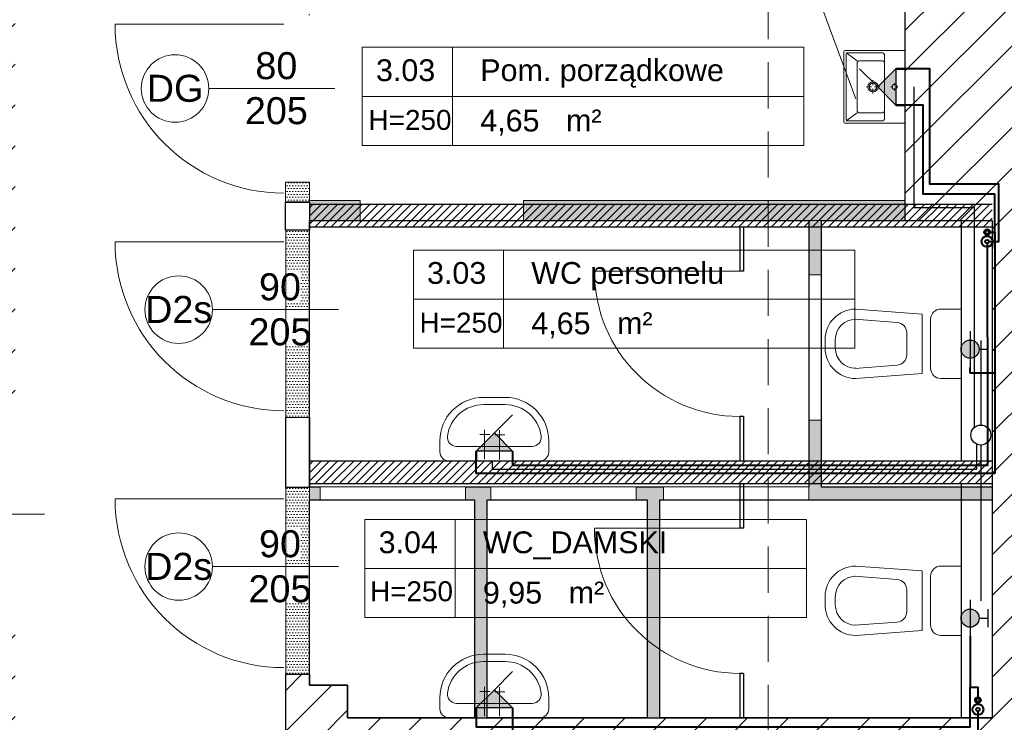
# Model space of a CAD drawing. Header units: millimetres. Extents: x 24385 to 79107, y -56478 to -23676.
# Tile 25 of 256: x 27413 to 27956, y -39178 to -38791. Entities that reach past the tile are written whole.
import ezdxf
from ezdxf.lldxf.tags import DXFTag

# ---------------------------------------------------------------- set-up
doc = ezdxf.new("R2010")
doc.units = ezdxf.units.MM
doc.header["$LTSCALE"] = 2
doc.linetypes.add('HIDDENX2', pattern=[19.05, 12.7, -6.35])
for name, color, linetype, lineweight in [('0_OPIS', 7, 'Continuous', 13), ('3DPLAN_A_ARMATURA_SANITARNA', 7, 'Continuous', 9), ('3DPLAN_A_TABELKA POMIESZCZEŃ', 7, 'Continuous', 0), ('3DPLAN_A_WYSOKOŚCI ZMIANA', 144, 'HIDDENX2', 5), ('A_6_STOLARKA_DRZWI', 6, 'Continuous', 0), ('A_STOL_OPIS', 55, 'Continuous', 5), ('A_TXT_STOLARKA', 131, 'Continuous', 0), ('A_WYBURZENIA', 6, 'Continuous', 0), ('A_ZESTAWIENIE STOLARKI', 3, 'Continuous', 15), ('AW_CERAMIKA', 6, 'Continuous', 9), ('AW_CERAMIKA_POM', 8, 'Continuous', 0), ('AW_MEB_LAZ', 9, 'Continuous', 5), ('Opisy', 7, 'Continuous', 13)]:
    doc.layers.add(name, color=color, linetype=linetype, lineweight=lineweight)
for name, color, linetype in [('3DPLAN_A_KRESKOWANIE 1', 253, 'Continuous'), ('3DPLAN_A_OPIS', 8, 'Continuous'), ('3DPLAN_A_POMIESZCZENIE NUMER', 100, 'Continuous'), ('3DPLAN_K_NOŚNA', 7, 'Continuous'), ('A_POMIESZCZENIE OPIS', 100, 'Continuous'), ('IS_Odbiorniki', 211, 'SOLID')]:
    doc.layers.add(name, color=color, linetype=linetype)
doc.layers.add('3DPLAN_A_OBWIEDNIA', color=6, linetype='Continuous', plot=False)
for name, color, linetype, lineweight, true_color in [('cw', 7, 'Continuous', 40, 0xf79809), ('kanalizacja', 7, 'Continuous', 30, 0xbf3000), ('wodociag', 7, 'Continuous', 40, 0x0e97f1)]:
    doc.layers.add(name, color=color, linetype=linetype, lineweight=lineweight, true_color=true_color)
doc.styles.add('ARIAL', font='arial.ttf')
doc.styles.add('TABEL1', font='txt')
tags = doc.linetypes.add('SOLID', pattern=[10, 10, 0]).pattern_tags.tags
tags[6:7] = [DXFTag(74, 4), DXFTag(75, 0), DXFTag(340, '0'), DXFTag(46, 0.0), DXFTag(50, 0.0), DXFTag(44, 0.0), DXFTag(45, 0.0)]
tags[4:5] = [DXFTag(74, 4), DXFTag(75, 0), DXFTag(340, '0'), DXFTag(46, 0.0), DXFTag(50, 0.0), DXFTag(44, 0.0), DXFTag(45, 0.0)]
pattern_1 = [(0, (12380.1834, -19325.6311), (0.79375, 1.5875), [0, -1.5875])]
pattern_2 = [(45, (29206.918, -39107.05), (-11.22532, 11.22532), [])]

# ---------------------------------------------------------------- blocks, each defined once
blk = doc.blocks.new('UMYWALKA')
at = {"layer": '3DPLAN_A_ARMATURA_SANITARNA'}
for p, q in [((11, 30), (5, 30)), ((0, 25), (0, -25)), ((8, 20.87), (8, -20.87)), ((1, 5.49), (17.06, 5.43)), ((14.55, 8.04), (14.57, 2.57)), ((31, -6), (31, 6)), ((35, -6), (35, 6)), ((0.86, -2.78), (16.92, -2.85)), ((14.41, -0.23), (14.43, -5.7)), ((11, -30), (5, -30))]:
    blk.add_line(p, q, dxfattribs=at)
for centre, radius, start, end in [((5, 25), 5, 90, 180), ((11, 6), 24, 0, 90), ((13, 20.87), 5, 82.3377, 180), ((11, 6), 20, 0, 82.3377), ((11, -6), 24, 270, 0), ((11, -6), 20, 277.6623, 0), ((13, -20.87), 5, 180, 277.6623), ((5, -25), 5, 180, 270)]:
    blk.add_arc(centre, radius, start, end, dxfattribs=at)
blk = doc.blocks.new('miska ustępowa')
at = {"layer": '3DPLAN_A_ARMATURA_SANITARNA'}
for p, q in [((0, 0), (0, 19.11)), ((0, 19.11), (11.24, 19.11)), ((58.14, 19.11), (21.48, 16.4)), ((21.48, 0), (21.48, 16.4)), ((16.86, 0), (16.86, 13.49)), ((58.55, 13.51), (35.24, 11.78)), ((30.03, 0), (30.03, 6.18)), ((0, 0), (0, -19.11)), ((16.86, 0), (16.86, -13.49)), ((21.48, 0), (21.48, -16.4)), ((30.03, 0), (30.03, -6.18)), ((69.38, -2.25), (69.38, 2.25)), ((75, 0), (75, 2.25)), ((75, 0), (75, -2.25)), ((58.55, -13.51), (35.24, -11.78)), ((0, -19.11), (11.24, -19.11)), ((58.14, -19.11), (21.48, -16.4))]:
    blk.add_line(p, q, dxfattribs=at)
for centre, radius, start, end in [((11.24, 13.49), 5.62, 0, 90), ((58.14, 2.25), 16.86, 0, 90), ((35.65, 6.18), 5.62, 94.2314, 180), ((58.14, 2.25), 11.24, 0, 90), ((58.14, -2.25), 16.86, 270, 0), ((58.14, -2.25), 11.24, 270, 0), ((35.65, -6.18), 5.62, 180, 265.7686), ((11.24, -13.49), 5.62, 270, 0)]:
    blk.add_arc(centre, radius, start, end, dxfattribs=at)
blk = doc.blocks.new('A$C74757459')
at = {"layer": 'AW_CERAMIKA'}
for p, q in [((0, 49.4), (0, 0.6)), ((41.7, 50), (0.6, 50)), ((42, 49.7), (42, 0.3)), ((41.7, 0), (0.6, 0))]:
    blk.add_line(p, q, dxfattribs=at)
for centre, radius, start, end in [((0.6, 49.4), 0.6, 90.00448, 180.00448), ((41.7, 49.7), 0.3, 0.00448, 90.00448), ((0.6, 0.6), 0.6, 180.00448, 270.00448), ((41.7, 0.3), 0.3, 270.00448, 0.00448)]:
    blk.add_arc(centre, radius, start, end, dxfattribs=at)
at = {"layer": 'AW_CERAMIKA_POM'}
for p, q in [((1.5, 48), (1.5, 2)), ((26, 48.5), (2, 48.5)), ((2.24, 47.92), (8.99, 42.91)), ((9, 9), (9, 41)), ((26.07, 43), (11.07, 43)), ((28, 3.5), (28, 46.5)), ((20, 29.55), (20, 26.08)), ((34.75, 27.45), (34.75, 26.08)), ((15.45, 25), (18.93, 25)), ((20, 23.92), (20, 20.45)), ((21.08, 25), (24.55, 25)), ((33.68, 25), (32.31, 25)), ((32.31, 25), (33.68, 25)), ((34.75, 22.56), (34.75, 23.93)), ((37.2, 25), (35.83, 25)), ((2.24, 2.08), (8.99, 7.09)), ((26.07, 7), (11.07, 7)), ((2, 1.5), (26, 1.5))]:
    blk.add_line(p, q, dxfattribs=at)
for centre, radius in [((20, 25), 3.5), ((20, 25), 2.5), ((34.75, 25.01), 1.75)]:
    blk.add_circle(centre, radius, dxfattribs=at)
for centre, radius, start, end in [((2, 48), 0.5, 90.00448, 180.00448), ((26, 46.5), 2, 0.00448, 90.00448), ((11, 41), 2, 88.12501, 180.00448), ((26, 41), 2, 0.00448, 88.12501), ((11, 9), 2, 180.00448, 271.88395), ((26, 9), 2, 271.88395, 0.00448), ((2, 2), 0.5, 180.00448, 270.00448), ((26, 3.5), 2, 270.00448, 0.00448)]:
    blk.add_arc(centre, radius, start, end, dxfattribs=at)
blk = doc.blocks.new('tabelka dla tp')
at = {"layer": '3DPLAN_A_TABELKA POMIESZCZEŃ'}
for p, q in [((49.7, 54), (49.7, 0)), ((0, 27), (243.13, 27))]:
    blk.add_line(p, q, dxfattribs=at)
blk.add_lwpolyline([(0, 54), (243.13, 54), (243.13, 0), (0, 0)], close=True, dxfattribs=at)
at = {"layer": '3DPLAN_A_POMIESZCZENIE NUMER', "color": 7, "style": 'ARIAL'}
blk.add_attdef('NUMER', (2.23, 35.39), '', height=12, dxfattribs=at)
at = {"layer": 'A_POMIESZCZENIE OPIS', "insert": (112.2, 19.75), "char_height": 12, "width": 36.4122, "attachment_point": 1, "style": 'ARIAL'}
blk.add_mtext('{\\C7;m²}', dxfattribs=at)
at = {"layer": 'A_POMIESZCZENIE OPIS', "color": 7, "style": 'ARIAL'}
for tag, p in [('NAZWA', (51.73, 35.39)), ('POWIERZCHNIA', (51.06, 7.24))]:
    blk.add_attdef(tag, p, '', height=12, dxfattribs=at)
blk = doc.blocks.new('III pietrooosoo')
at = {"layer": '3DPLAN_A_KRESKOWANIE 1'}
h = blk.add_hatch(dxfattribs=at)
h.set_pattern_fill('ANSI31', color=256, scale=5, style=0)
h.set_pattern_definition(pattern_2)
h.paths.add_polyline_path([(26781.49, -39163.58), (26781.49, -38938.58), (26746.49, -38938.58), (26746.49, -39163.58)])
h.paths.add_polyline_path([(26746.49, -39423.63), (26776.05, -39423.63), (26776.05, -39388.27), (26746.49, -39388.27)])
h.paths.add_polyline_path([(26746.49, -38938.58), (26781.49, -38938.58), (26781.49, -39163.58), (26746.49, -39163.58)])
h.paths.add_polyline_path([(27368.97, -39343.08), (27368.97, -39410.08), (27375.97, -39410.08), (27375.97, -39403.08), (27410.97, -39403.08), (27410.97, -39383.75), (27409.39, -39383.75), (27410, -39383.99, -0.310329), (27410.42, -39384.6), (27410.42, -39387.03, -0.216272), (27410.19, -39387.52), (27409.53, -39388.03, -0.076898), (27409.35, -39388.12, 0.840818), (27409.47, -39388.8), (27410.15, -39388.8), (27410.15, -39388.95), (27409.47, -39388.95, -0.840818), (27409.3, -39387.98, 0.076898), (27409.44, -39387.91), (27410.1, -39387.4, 0.216272), (27410.27, -39387.03), (27410.27, -39384.6, 0.310329), (27409.95, -39384.13), (27408.97, -39383.75), (27408.97, -39315.95), (27410.97, -39315.95), (27410.97, -39109.08), (27396.97, -39109.08), (27396.97, -39304.08), (27326.97, -39304.08), (27326.97, -39321.08), (26829.97, -39321.08), (26829.97, -39251.08), (26809.49, -39251.08), (26809.49, -39321.08), (26781.49, -39321.08), (26781.49, -39387.08), (26810.97, -39387.08), (26810.97, -39343.08)])
h.paths.add_polyline_path([(28444.97, -38740.08), (28444.97, -38698.58), (28212, -38698.58), (28212, -38637.58), (28198.97, -38637.58), (28198.97, -38740.08)])
h.paths.add_polyline_path([(28624.46, -38658.58), (28601.97, -38658.58), (28601.97, -38698.58), (28559.97, -38698.58), (28559.97, -38740.08), (28624.46, -38740.08)])
h.paths.add_polyline_path([(28627.97, -38870.19), (28674.81, -38870.19), (28674.81, -38878.08), (28689.97, -38878.08), (28689.97, -38734.08), (28772.97, -38734.08), (28772.97, -38698.58), (28726.97, -38698.58), (28726.97, -38658.58), (28624.46, -38658.58), (28624.46, -38740.08), (28627.97, -38740.08)])
h.paths.add_polyline_path([(28674.81, -38878.08), (28674.81, -38870.19), (28627.97, -38870.19), (28627.97, -38897.19), (28648.97, -38897.19), (28648.97, -38878.08)])
h.paths.add_polyline_path([(28627.97, -38897.19), (28627.97, -38924.19), (28648.97, -38924.19), (28648.97, -38897.19)])
h.paths.add_polyline_path([(28648.97, -38924.19), (28627.97, -38924.19), (28627.97, -39029.08), (28204.97, -39029.08), (28204.97, -39046.08), (28245.97, -39046.08), (28245.97, -39098.08), (28618.97, -39098.08), (28618.97, -39148.34), (28648.97, -39148.34)])
h.paths.add_polyline_path([(28769.97, -39380.08), (28769.97, -39352.58), (28654.97, -39352.58), (28654.97, -39295.58), (28648.97, -39295.58), (28648.97, -39268.08), (28618.97, -39268.08), (28618.97, -39305.08), (28602.97, -39305.08), (28602.97, -39390.58), (28908.97, -39390.58), (28908.97, -39380.08)])
h.paths.add_polyline_path([(29254.97, -39636.08), (29254.97, -39479.08), (29253.97, -39456.08), (29253.97, -39299.08), (29205.97, -39299.08), (29205.97, -39365.08), (29137.97, -39365.08), (29137.97, -39390.58), (29242.97, -39390.58), (29242.97, -39525.58), (29129.97, -39525.58), (29129.97, -39588.58), (28896.97, -39588.58), (28896.97, -39613.08), (29204.97, -39613.08), (29204.97, -39636.08)])
h.paths.add_polyline_path([(28675.97, -39613.08), (28675.97, -39693.93), (28641.97, -39693.93), (28641.97, -39636.08), (28614.97, -39636.08), (28614.97, -39598.08), (28602.97, -39598.08), (28602.97, -39526.58), (28766.97, -39526.58), (28766.97, -39613.08)])
h.paths.add_polyline_path([(28575.62, -39665.5), (28722.88, -39665.5), (28722.88, -39699.91), (28575.62, -39699.91)], flags=9)
h.paths.add_polyline_path([(28641.97, -39693.93), (28641.97, -39906.08), (28675.97, -39906.08), (28675.97, -39693.93)])
h.paths.add_polyline_path([(29060.97, -38734.08), (29060.97, -38698.58), (28887.97, -38698.58), (28887.97, -38734.08)])
h.paths.add_polyline_path([(29348.97, -38734.08), (29348.97, -38698.58), (29324.97, -38698.58), (29324.97, -38658.58), (29199.97, -38658.58), (29199.97, -38698.58), (29175.97, -38698.58), (29175.97, -38734.08)])
h.paths.add_polyline_path([(29636.97, -38698.58), (29463.97, -38698.58), (29463.97, -38734.08), (29636.97, -38734.08)])
h.paths.add_polyline_path([(29924.97, -38734.08), (29924.97, -38698.58), (29901.97, -38698.58), (29901.97, -38658.58), (29776.97, -38658.58), (29776.97, -38698.58), (29751.97, -38698.58), (29751.97, -38734.08)])
h.paths.add_polyline_path([(30039.97, -38734.08), (30234.97, -38734.08), (30234.97, -38698.58), (30039.97, -38698.58)])
h.paths.add_polyline_path([(30524.97, -38734.08), (30524.97, -38698.58), (30502.97, -38698.58), (30502.97, -38658.58), (30377.97, -38658.58), (30377.97, -38698.58), (30349.97, -38698.58), (30349.97, -38734.08)])
h.paths.add_polyline_path([(30834.97, -38734.08), (30834.97, -38698.58), (30641.97, -38698.58), (30641.97, -38734.08)])
h.paths.add_polyline_path([(31048.97, -38768.58), (31550.97, -38768.58), (31550.97, -38841.08), (31594.97, -38841.08), (31594.97, -38734.08), (31625.97, -38734.08), (31625.97, -38698.58), (31098.97, -38698.58), (31098.97, -38658.58), (30973.97, -38658.58), (30973.97, -38698.58), (30948.97, -38698.58), (30948.97, -38734.08), (31048.97, -38734.08)])
h.paths.add_polyline_path([(31550.97, -39073.08), (31594.97, -39073.08), (31594.97, -39018.08), (31550.97, -39018.08)])
h.paths.add_polyline_path([(31550.97, -39378.08), (31594.97, -39378.08), (31594.97, -39250.08), (31550.97, -39250.08)])
h.paths.add_polyline_path([(31594.97, -39684.08), (31594.97, -39554.08), (31550.97, -39554.08), (31550.97, -39684.08)])
h.paths.add_polyline_path([(31594.97, -39915.08), (31594.97, -39860.08), (31550.97, -39860.08), (31550.97, -39915.08)])
h.paths.add_polyline_path([(31550.97, -40194.08), (30944.97, -40194.08), (30944.97, -40267.58), (30973.97, -40267.58), (30973.97, -40307.58), (31098.97, -40307.58), (31098.97, -40267.58), (31625.97, -40267.58), (31625.97, -40194.08), (31594.97, -40194.08), (31594.97, -40092.08), (31550.97, -40092.08), (31550.97, -40194.08)], is_closed=False)
h.paths.add_polyline_path([(30637.97, -40267.58), (30830.97, -40267.58), (30830.97, -40194.08), (30637.97, -40194.08)])
h.paths.add_polyline_path([(30345.97, -40194.08), (30345.97, -40267.58), (30369.97, -40267.58), (30369.97, -40307.58), (30494.97, -40307.58), (30494.97, -40267.58), (30520.97, -40267.58), (30520.97, -40194.08)])
h.paths.add_polyline_path([(30035.97, -40267.58), (30230.97, -40267.58), (30230.97, -40194.08), (30035.97, -40194.08)])
h.paths.add_polyline_path([(29775.97, -40161.08), (29762.97, -40161.08), (29762.97, -40198.08), (29741.97, -40198.08), (29741.97, -40267.58), (29768.97, -40267.58), (29768.97, -40307.58), (29893.97, -40307.58), (29893.97, -40267.58), (29920.97, -40267.58), (29920.97, -40194.08), (29775.97, -40194.08)])
h.paths.add_polyline_path([(29431.97, -40198.08), (29431.97, -40267.58), (29626.97, -40267.58), (29626.97, -40198.08)])
h.paths.add_polyline_path([(29140.97, -40198.08), (29140.97, -40267.58), (29161.97, -40267.58), (29161.97, -40307.58), (29286.97, -40307.58), (29286.97, -40267.58), (29316.97, -40267.58), (29316.97, -40198.08)])
h.paths.add_polyline_path([(28831.97, -40198.08), (28831.97, -40267.58), (29025.97, -40267.58), (29025.97, -40198.08)])
h.paths.add_polyline_path([(28541.97, -40267.58), (28570.97, -40267.58), (28570.97, -40307.58), (28695.97, -40307.58), (28695.97, -40267.58), (28716.97, -40267.58), (28716.97, -40198.08), (28597.43, -40198.08), (28597.12, -40198.34, -2.544085), (28595.08, -40198.08), (28541.97, -40198.08)])
h.paths.add_polyline_path([(28229.97, -40267.58), (28426.97, -40267.58), (28426.97, -40198.08), (28229.97, -40198.08)])
h.paths.add_polyline_path([(28026.62, -40155.72), (28026.62, -40307.58), (28070.97, -40307.58), (28070.97, -40267.58), (28114.97, -40267.58), (28114.97, -40198.08), (28037.97, -40198.08), (28037.97, -40155.72)])
h.paths.add_polyline_path([(28026.62, -40155.72), (27981.97, -40155.72), (27981.97, -40201.08), (27901.97, -40201.08), (27901.97, -40267.58), (27945.97, -40267.58), (27945.97, -40307.58), (28026.62, -40307.58)])
h.paths.add_polyline_path([(27916.97, -39798.79), (27920.06, -39798.79), (27920.06, -39852.79), (27916.97, -39852.79), (27916.97, -39912.08), (27981.97, -39912.08), (27981.97, -40155.72), (28026.62, -40155.72), (28026.62, -39747.08), (27916.97, -39747.08)])
h.paths.add_polyline_path([(28037.97, -39913.08), (28091.97, -39913.08), (28091.97, -39758.08), (28037.97, -39758.08), (28037.97, -39747.08), (28026.62, -39747.08), (28026.62, -40155.72), (28037.97, -40155.72)])
h.paths.add_polyline_path([(27950.97, -39566.08), (27950.97, -39590.08), (27956.97, -39590.08), (27956.97, -39657.08), (28026.62, -39657.08), (28026.62, -39566.08)])
h.paths.add_polyline_path([(28161.97, -39588.08), (28044.97, -39588.08), (28044.97, -39598.08), (28161.97, -39598.08)])
h.paths.add_polyline_path([(27590.97, -40201.08), (27590.97, -40267.58), (27726.97, -40267.58), (27726.97, -40201.08)])
h.paths.add_polyline_path([(26781.49, -40201.08), (26781.49, -40267.58), (27231.97, -40267.58), (27231.97, -40307.58), (27356.97, -40307.58), (27356.97, -40267.58), (27415.97, -40267.58), (27415.97, -40201.08)])
h.paths.add_polyline_path([(26809.49, -40155.72), (26809.49, -40201.08), (26864.97, -40201.08), (26864.97, -40155.72)])
h.paths.add_polyline_path([(26809.49, -40088.08), (26809.49, -40155.72), (26864.97, -40155.72), (26864.97, -40088.08)])
h.paths.add_polyline_path([(26809.49, -40085.08), (26809.49, -40088.08), (26864.97, -40088.08), (26864.97, -40085.08)])
h.paths.add_polyline_path([(26809.49, -39863.08), (26809.49, -39910.08), (26864.97, -39910.08), (26864.97, -39863.08)])
h.paths.add_polyline_path([(27408.97, -39315.57), (27408.97, -39313.41), (27410.97, -39313.49), (27409.05, -39313.49), (27409.05, -39315.49), (27410.97, -39315.57)], flags=16)
h.paths.add_polyline_path([(28819.95, -39558.91), (28843.99, -39558.91), (28843.99, -39578.91), (28819.95, -39578.91)], flags=24)
h.paths.add_polyline_path([(28614.3, -39470.41), (28614.3, -39446.75), (28634.3, -39446.75), (28634.3, -39470.41)], flags=24)
h.paths.add_polyline_path([(28699.15, -39459.32), (28892.58, -39459.32), (28892.58, -39432.32), (28699.15, -39432.32)])
h.paths.add_polyline_path([(28699.15, -39486.32), (28892.58, -39486.32), (28892.58, -39459.32), (28699.15, -39459.32)])
h.paths.add_polyline_path([(28699.15, -39432.32), (28892.58, -39432.32), (28892.58, -39486.32), (28699.15, -39486.32)])
h.paths.add_polyline_path([(31282.92, -38730.77), (31332.19, -38730.77), (31332.19, -38753), (31282.92, -38753)], flags=24)
h.paths.add_polyline_path([(31048.16, -38730.77), (31088.89, -38730.77), (31088.89, -38753), (31048.16, -38753)], flags=24)
h.paths.add_polyline_path([(31265.16, -38739.9, 1), (31262.75, -38738.09, 1)], flags=16)
h.paths.add_polyline_path([(28712.1, -39463.64), (28749.15, -39463.64), (28749.15, -39484.06), (28712.1, -39484.06)], flags=8)
h.paths.add_polyline_path([(28712.64, -39435.93), (28779.46, -39435.93), (28779.46, -39457.46), (28712.64, -39457.46)], flags=8)
h.paths.add_polyline_path([(28654.68, -39435.89), (28689.53, -39435.89), (28689.53, -39454.15), (28654.68, -39454.15)], flags=8)
h.paths.add_polyline_path([(28758.66, -39460.57), (28782.82, -39460.57), (28782.82, -39484.57), (28758.66, -39484.57)], flags=8)
h.paths.add_polyline_path([(28699.15, -39460.89), (28699.15, -39483.13), (28699.62, -39483.13), (28699.62, -39460.89)], flags=8)
h = blk.add_hatch(dxfattribs=at)
h.set_pattern_fill('ANSI31', color=256, scale=5, style=0)
h.set_pattern_definition(pattern_2)
h.paths.add_polyline_path([(27439.97, -38698.58), (27418.47, -38698.58), (27418.47, -38658.58), (27293.47, -38658.58), (27293.47, -38698.58), (26781.49, -38698.58), (26781.49, -38742.08), (26809.49, -38742.08), (26809.49, -38851.08), (26829.97, -38851.08), (26829.97, -38742.08), (26950.25, -38742.08, -0.109169), (26950.9, -38742.08), (27348.97, -38742.08), (27348.97, -38942.08), (27396.97, -38942.08), (27396.97, -39006.08), (27410.97, -39006.08), (27410.97, -38745.08), (27439.97, -38745.08), (27439.97, -38698.58)], is_closed=False)
h.paths.add_polyline_path([(26809.49, -39026.08), (26809.49, -39076.08), (26829.97, -39076.08), (26829.97, -39026.08), (26809.49, -39026.08)], is_closed=False)
h.paths.add_polyline_path([(27591.99, -38748.08), (27747.96, -38748.08), (27747.96, -38698.58), (27559.97, -38698.58), (27559.97, -38788.08), (27572.96, -38788.08), (27572.96, -38748.08), (27590.28, -38748.08, -0.310233), (27591.99, -38748.08)], is_closed=False)
h.paths.add_polyline_path([(27907.97, -39185.08), (27907.97, -39301.08), (27866.97, -39301.08), (27866.97, -39402.08), (27779.73, -39402.08), (27779.73, -39413.08), (28026.62, -39413.08), (28026.62, -38698.58), (28014.47, -38698.58), (28014.47, -38658.58), (27889.47, -38658.58), (27889.47, -38698.58), (27862.96, -38698.58), (27862.96, -38748.08), (27900.96, -38748.08), (27900.96, -38901.08), (27948.96, -38901.08), (27948.96, -39175.08), (27593.96, -39175.08), (27593.96, -39157.08), (27572.96, -39157.08), (27572.96, -39151.08), (27559.97, -39151.08), (27559.97, -39198.08), (27575.97, -39198.08), (27575.97, -39185.08), (27907.97, -39185.08)], is_closed=False)
h.paths.add_polyline_path([(28073.97, -38740.08), (28073.97, -38637.58), (28062.49, -38637.58), (28062.49, -38698.58), (28026.62, -38698.58), (28026.62, -39413.08), (28068.97, -39413.08), (28068.97, -39162.08), (28042.97, -39162.08), (28042.97, -39046.08), (28074.97, -39046.08), (28074.97, -39029.08), (28046.47, -39029.08), (28046.47, -38740.08), (28073.97, -38740.08)], is_closed=False)
at = {"layer": '3DPLAN_A_OPIS', "lineweight": 0, "transparency": 33554687}
h = blk.add_hatch(dxfattribs=at)
h.set_pattern_fill('ANSI31', color=1)
h.set_pattern_definition([(45, (-708.4828, 5748.521), (-2.24506403, 2.24506403), [])])
h.paths.add_polyline_path([(27847.96, -38904.58), (27847.96, -38892.08), (27572.96, -38892.08), (27572.96, -38904.58), (27847.96, -38904.58)], is_closed=False)
h.paths.add_polyline_path([(27854.96, -38892.08), (27847.96, -38892.08), (27847.96, -38904.58), (27854.96, -38904.58), (27854.96, -38892.08)], is_closed=False)
h.paths.add_polyline_path([(27948.96, -38892.08), (27854.96, -38892.08), (27854.96, -38904.58), (27948.96, -38904.58), (27948.96, -38892.08)], is_closed=False)
h = blk.add_hatch(dxfattribs=at)
h.set_pattern_fill('ANSI31', color=1)
h.set_pattern_definition([(45, (-708.4828, 5607.021), (-2.24506403, 2.24506403), [])])
h.paths.add_polyline_path([(27847.96, -39046.08), (27847.96, -39033.58), (27572.96, -39033.58), (27572.96, -39046.08), (27847.96, -39046.08)], is_closed=False)
h.paths.add_polyline_path([(27854.96, -39033.58), (27847.96, -39033.58), (27847.96, -39046.08), (27854.96, -39046.08), (27854.96, -39033.58)], is_closed=False)
h.paths.add_polyline_path([(27948.96, -39033.58), (27854.96, -39033.58), (27854.96, -39046.08), (27948.96, -39046.08), (27948.96, -39033.58)], is_closed=False)
at = {"layer": 'A_WYBURZENIA', "transparency": 33554687}
h = blk.add_hatch(dxfattribs=at)
h.set_pattern_fill('DOTS', color=256)
h.set_pattern_definition(pattern_1)
h.paths.add_polyline_path([(27572.96, -38891.08), (27572.96, -38880.08), (27559.86, -38880.08), (27559.86, -38891.08), (27572.96, -38891.08)], is_closed=False)
h = blk.add_hatch(dxfattribs=at)
h.set_pattern_fill('DOTS', color=256)
h.set_pattern_definition(pattern_1)
h.paths.add_polyline_path([(27600.96, -38901.08), (27600.96, -38890.08), (27572.96, -38890.08), (27572.96, -38901.08), (27600.96, -38901.08)], is_closed=False)
h.paths.add_polyline_path([(27690.96, -38890.08), (27690.96, -38901.08), (27900.96, -38901.08), (27900.96, -38890.08), (27690.96, -38890.08)], is_closed=False)
h = blk.add_hatch(dxfattribs=at)
h.set_pattern_fill('DOTS', color=256)
h.set_pattern_definition(pattern_1)
h.paths.add_polyline_path([(27670.96, -39175.08), (27670.96, -39055.08), (27672.96, -39055.08), (27672.96, -39048.08), (27658.96, -39048.08), (27658.96, -39055.08), (27663.96, -39055.08), (27663.96, -39175.08), (27670.96, -39175.08)], is_closed=False)
h.paths.add_polyline_path([(27765.96, -39175.08), (27765.96, -39055.08), (27767.96, -39055.08), (27767.96, -39048.08), (27752.96, -39048.08), (27752.96, -39055.08), (27758.96, -39055.08), (27758.96, -39175.08), (27765.96, -39175.08)], is_closed=False)
h.paths.add_polyline_path([(27578.96, -39055.08), (27578.96, -39048.08), (27572.96, -39048.08), (27572.96, -39055.08), (27578.96, -39055.08)], is_closed=False)
h.paths.add_polyline_path([(27948.96, -39048.08), (27854.96, -39048.08), (27854.96, -39011.08), (27847.96, -39011.08), (27847.96, -39055.08), (27948.96, -39055.08), (27948.96, -39048.08)], is_closed=False)
h.paths.add_polyline_path([(27847.96, -38931.08), (27854.96, -38931.08), (27854.96, -38901.08), (27847.96, -38901.08), (27847.96, -38931.08)], is_closed=False)
h = blk.add_hatch(dxfattribs=at)
h.set_pattern_fill('DOTS', color=256)
h.set_pattern_definition([(0, (12380.1834, -19319.1311), (0.79375, 1.5875), [0, -1.5875])])
h.paths.add_polyline_path([(27559.97, -38906.58), (27559.97, -38950.25), (27572.96, -38950.25), (27572.96, -38906.58), (27559.97, -38906.58)], is_closed=False)
h.paths.add_polyline_path([(27539.55, -38929.98), (27574.22, -38929.98), (27574.22, -38970.02), (27539.55, -38970.02)], flags=9)
h.paths.add_polyline_path([(27559.97, -39009.58), (27572.96, -39009.58), (27572.96, -38957.22), (27559.97, -38957.22), (27559.97, -39009.58)], is_closed=False)
h = blk.add_hatch(dxfattribs=at)
h.set_pattern_fill('DOTS', color=256)
h.set_pattern_definition([(0, (12380.1834, -19460.6311), (0.79375, 1.5875), [0, -1.5875])])
h.paths.add_polyline_path([(27559.97, -39048.08), (27559.97, -39091.75), (27572.96, -39091.75), (27572.96, -39048.08), (27559.97, -39048.08)], is_closed=False)
h.paths.add_polyline_path([(27539.55, -39071.48), (27574.22, -39071.48), (27574.22, -39111.52), (27539.55, -39111.52)], flags=9)
h.paths.add_polyline_path([(27559.97, -39151.08), (27572.96, -39151.08), (27572.96, -39098.72), (27559.97, -39098.72), (27559.97, -39151.08)], is_closed=False)
at = {"layer": '3DPLAN_A_OBWIEDNIA'}
for points in [[(27572.96, -38901.08), (27847.96, -38901.08), (27847.96, -39047.92), (27572.96, -39048.08), (27572.96, -38901.08)], [(27572.96, -39055.08), (27663.96, -39055.08), (27663.96, -39175.08), (27593.96, -39175.08), (27593.96, -39157.08), (27572.96, -39157.08), (27572.96, -39055.08)]]:
    blk.add_lwpolyline(points, dxfattribs=at)
for points in [[(27854.96, -38901.08), (27948.96, -38901.08), (27948.96, -39048.08), (27854.96, -39048.08)], [(27758.96, -39175.08), (27670.96, -39175.08), (27670.96, -39055.08), (27758.96, -39055.08)], [(27765.96, -39055.08), (27948.96, -39055.08), (27948.96, -39175.08), (27765.96, -39175.08)]]:
    blk.add_lwpolyline(points, close=True, dxfattribs=at)
at = {"layer": '3DPLAN_A_OPIS', "color": 1, "lineweight": 30}
for p, q in [((27572.96, -38892.08), (27948.96, -38892.08)), ((27572.96, -38904.58), (27948.96, -38904.58)), ((27809.96, -38904.58), (27809.96, -38929.08)), ((27811.96, -38904.58), (27811.96, -38929.08)), ((27811.96, -38929.08), (27809.96, -38929.08)), ((27811.96, -39009.08), (27809.96, -39009.08)), ((27809.96, -39009.08), (27809.96, -39033.58)), ((27811.96, -39009.08), (27811.96, -39033.58)), ((27572.96, -39033.58), (27948.96, -39033.58)), ((27572.96, -39046.08), (27948.96, -39046.08)), ((27809.96, -39046.08), (27809.96, -39070.58)), ((27811.96, -39046.08), (27811.96, -39070.58)), ((27811.96, -39070.58), (27809.96, -39070.58)), ((27811.96, -39150.58), (27809.96, -39150.58)), ((27809.96, -39150.58), (27809.96, -39175.08)), ((27811.96, -39150.58), (27811.96, -39175.08))]:
    blk.add_line(p, q, dxfattribs=at)
at = {"layer": '3DPLAN_A_WYSOKOŚCI ZMIANA'}
blk.add_line((27825.7, -40630.13), (27825.7, -38304.94), dxfattribs=at)
at = {"layer": '3DPLAN_K_NOŚNA'}
for p, q in [((27900.96, -38748.08), (27900.96, -38901.08)), ((27572.96, -38891.08), (27559.97, -38891.08)), ((27900.96, -38901.08), (27948.96, -38901.08)), ((27931.96, -38901.08), (27931.96, -39033.58)), ((27948.96, -38901.08), (27948.96, -39175.08)), ((27559.97, -39048.08), (27559.97, -39009.58)), ((27572.96, -39009.58), (27572.96, -39048.08)), ((27931.96, -39046.08), (27931.96, -39175.08)), ((27559.97, -39048.08), (27572.96, -39048.08)), ((27559.97, -39151.08), (27572.96, -39151.08)), ((27559.97, -39198.08), (27559.97, -39151.08)), ((27572.96, -39151.08), (27572.96, -39157.08)), ((27572.96, -39157.08), (27593.96, -39157.08)), ((27593.96, -39157.08), (27593.96, -39175.08)), ((27593.96, -39175.08), (27948.96, -39175.08))]:
    blk.add_line(p, q, dxfattribs=at)
blk.add_lwpolyline([(27572.96, -38906.58), (27559.86, -38906.58), (27559.86, -38891.08), (27572.96, -38891.08)], close=True, dxfattribs=at)
at = {"layer": 'A_6_STOLARKA_DRZWI'}
for p, q in [((27558.96, -38793.08), (27465.96, -38793.08)), ((27558.96, -38912.91), (27465.96, -38912.91)), ((27809.96, -38929.08), (27729.96, -38929.08)), ((27558.96, -39054.41), (27465.96, -39054.41)), ((27809.96, -39070.58), (27729.96, -39070.58))]:
    blk.add_line(p, q, dxfattribs=at)
for centre, radius in [((27558.96, -38793.08), 93), ((27558.96, -38912.91), 93), ((27809.96, -38929.08), 80), ((27558.96, -39054.41), 93), ((27809.96, -39070.58), 80)]:
    blk.add_arc(centre, radius, 180, 270, dxfattribs=at)
at = {"layer": 'A_STOL_OPIS'}
for p, q in [((27587, -38828.47), (27517.56, -38828.47)), ((27589, -38950.25), (27519.56, -38950.25)), ((27427.01, -39062.89), (27357.57, -39062.89)), ((27589, -39091.75), (27519.56, -39091.75))]:
    blk.add_line(p, q, dxfattribs=at)
at = {"layer": 'A_TXT_STOLARKA'}
for p, q in [((27524.28, -38828.47), (27579.44, -38828.47)), ((27364.29, -39062.89), (27419.45, -39062.89))]:
    blk.add_line(p, q, dxfattribs=at)
at = {"layer": 'A_WYBURZENIA', "transparency": 33554687}
for p, q in [((27600.96, -38890.08), (27572.96, -38890.08)), ((27600.96, -38890.08), (27600.96, -38901.08)), ((27690.96, -38890.08), (27690.96, -38901.08)), ((27900.96, -38890.08), (27690.96, -38890.08)), ((27600.96, -38901.08), (27572.96, -38901.08)), ((27690.96, -38901.08), (27900.96, -38901.08)), ((27847.96, -38901.08), (27847.96, -38931.08)), ((27854.96, -38901.08), (27854.96, -38931.08)), ((27847.96, -38931.08), (27854.96, -38931.08)), ((27847.96, -38931.08), (27854.96, -38931.08)), ((27847.96, -39011.08), (27854.96, -39011.08)), ((27847.96, -39011.08), (27847.96, -39055.08)), ((27854.96, -39011.08), (27854.96, -39048.08)), ((27578.96, -39048.08), (27572.96, -39048.08)), ((27578.96, -39048.08), (27578.96, -39055.08)), ((27578.96, -39055.08), (27578.96, -39048.08)), ((27658.96, -39048.08), (27658.96, -39055.08)), ((27658.96, -39055.08), (27658.96, -39048.08)), ((27672.96, -39048.08), (27658.96, -39048.08)), ((27672.96, -39048.08), (27672.96, -39055.08)), ((27672.96, -39055.08), (27672.96, -39048.08)), ((27752.96, -39048.08), (27752.96, -39055.08)), ((27752.96, -39055.08), (27752.96, -39048.08)), ((27767.96, -39048.08), (27752.96, -39048.08)), ((27767.96, -39048.08), (27767.96, -39055.08)), ((27854.96, -39048.08), (27948.96, -39048.08)), ((27572.96, -39055.08), (27578.96, -39055.08)), ((27658.96, -39055.08), (27663.96, -39055.08)), ((27663.96, -39055.08), (27663.96, -39175.08)), ((27670.96, -39055.08), (27672.96, -39055.08)), ((27670.96, -39055.08), (27670.96, -39175.08)), ((27752.96, -39055.08), (27758.96, -39055.08)), ((27758.96, -39055.08), (27758.96, -39175.08)), ((27765.96, -39055.08), (27767.96, -39055.08)), ((27765.96, -39055.08), (27765.96, -39175.08)), ((27847.96, -39055.08), (27948.96, -39055.08))]:
    blk.add_line(p, q, dxfattribs=at)
for points in [[(27559.86, -38891.08), (27572.96, -38891.08), (27572.96, -38880.08), (27559.86, -38880.08)], [(27559.97, -38906.58), (27572.96, -38906.58), (27572.96, -39009.58), (27559.97, -39009.58)], [(27559.97, -39048.08), (27572.96, -39048.08), (27572.96, -39151.08), (27559.97, -39151.08)]]:
    blk.add_lwpolyline(points, close=True, dxfattribs=at)
at = {"layer": 'A_ZESTAWIENIE STOLARKI', "ltscale": 0.25}
for centre in [(27498.98, -38828.47), (27500.98, -38950.25), (27500.98, -39091.75)]:
    blk.add_circle(centre, 18.58, dxfattribs=at)
at = {"layer": 'Opisy', "ltscale": 0.5}
blk.add_line((27733.13, -38453.96), (27873.95, -38834.2), dxfattribs=at)
at = {"layer": '3DPLAN_A_ARMATURA_SANITARNA', "xscale": -1}
for p in [(27931.96, -38969.08), (27931.96, -39110.58)]:
    blk.add_blockref('miska ustępowa', p, dxfattribs=at)
at = {"layer": '3DPLAN_A_ARMATURA_SANITARNA', "rotation": 89.99999999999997}
for p in [(27674.83, -39033.58), (27674.83, -39175.08)]:
    blk.add_blockref('UMYWALKA', p, dxfattribs=at)
at = {"layer": '3DPLAN_A_TABELKA POMIESZCZEŃ', "ltscale": 0.5}
ref = blk.add_blockref('tabelka dla tp', (27602.11, -38859.79), dxfattribs=at)
ref.add_attrib('NUMER', '3.03', (27609.64, -38824.4), dxfattribs={"layer": '3DPLAN_A_POMIESZCZENIE NUMER', "color": 0, "height": 12, "style": 'ARIAL'})
ref.add_attrib('NAZWA', 'Pom. porządkowe', (27667.07, -38824.4), dxfattribs={"layer": 'A_POMIESZCZENIE OPIS', "color": 0, "height": 12, "style": 'ARIAL'})
ref.add_attrib('POWIERZCHNIA', '4,65', (27667.07, -38852.15), dxfattribs={"layer": 'A_POMIESZCZENIE OPIS', "color": 0, "height": 12, "style": 'ARIAL'})
ref = blk.add_blockref('tabelka dla tp', (27630.22, -38971.44), dxfattribs=at)
ref.add_attrib('NUMER', '3.03', (27637.74, -38936.06), dxfattribs={"layer": '3DPLAN_A_POMIESZCZENIE NUMER', "color": 0, "height": 12, "style": 'ARIAL'})
ref.add_attrib('NAZWA', 'WC personelu', (27695.17, -38936.06), dxfattribs={"layer": 'A_POMIESZCZENIE OPIS', "color": 0, "height": 12, "style": 'ARIAL'})
ref.add_attrib('POWIERZCHNIA', '4,65', (27695.17, -38963.81), dxfattribs={"layer": 'A_POMIESZCZENIE OPIS', "color": 0, "height": 12, "style": 'ARIAL'})
ref = blk.add_blockref('tabelka dla tp', (27603.57, -39119.78), dxfattribs=at)
ref.add_attrib('NUMER', '3.04', (27611.1, -39084.39), dxfattribs={"layer": '3DPLAN_A_POMIESZCZENIE NUMER', "color": 0, "height": 12, "style": 'ARIAL'})
ref.add_attrib('NAZWA', 'WC_DAMSKI', (27668.53, -39084.39), dxfattribs={"layer": 'A_POMIESZCZENIE OPIS', "color": 0, "height": 12, "style": 'ARIAL'})
ref.add_attrib('POWIERZCHNIA', '9,95', (27668.53, -39112.14), dxfattribs={"layer": 'A_POMIESZCZENIE OPIS', "color": 0, "height": 12, "style": 'ARIAL'})
at = {"layer": 'AW_MEB_LAZ', "ltscale": 0.5, "xscale": -0.8, "yscale": 0.8, "zscale": 0.8, "rotation": 179.9999999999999}
blk.add_blockref('A$C74757459', (27867.36, -38807.56), dxfattribs=at)
at = {"layer": '3DPLAN_A_OPIS', "color": 1, "lineweight": 30, "style": 'ARIAL'}
blk.add_attdef('31,21M2', (31149.87, -39031.42), '', height=12, dxfattribs=at)
at = {"layer": '3DPLAN_A_TABELKA POMIESZCZEŃ', "color": 7, "ltscale": 0.5, "char_height": 11, "width": 59.2068, "attachment_point": 1, "style": 'ARIAL'}
for insert in [(27605.54, -38840.28), (27633.64, -38951.94), (27606.34, -39099.86)]:
    blk.add_mtext('H=250', dxfattribs=dict(at, insert=insert))
at = {"layer": '3DPLAN_A_TABELKA POMIESZCZEŃ', "ltscale": 0.5, "style": 'ARIAL'}
blk.add_attdef('REJESTRACJA', (28148.53, -39789.87), '', height=12, dxfattribs=at)
at = {"layer": 'A_STOL_OPIS', "ltscale": 0.2, "char_height": 14.872, "attachment_point": 1, "style": 'TABEL1'}
for s, insert in [('\\pxqc;{\\fArial|b0|i0|c238|p34;80\\P205}', (27525.61, -38808.45)), ('\\pxqc;{\\fArial|b0|i0|c238|p34;90\\P205}', (27527.61, -38930.24)), ('\\pxqc;{\\fArial|b0|i0|c238|p34;90\\P205}', (27527.61, -39071.74))]:
    blk.add_mtext_dynamic_manual_height_columns(s, width=58.3206, gutter_width=80, heights=[0], dxfattribs=dict(at, insert=insert))
at = {"layer": 'A_ZESTAWIENIE STOLARKI', "ltscale": 0.2, "char_height": 14.872, "attachment_point": 5, "style": 'TABEL1'}
for s, insert in [('{\\fArial|b0|i0|c238|p34;DG}', (27498.98, -38828.47)), ('{\\fArial|b0|i0|c238|p34;D2s}', (27500.98, -38950.25)), ('{\\fArial|b0|i0|c238|p34;D2s}', (27500.98, -39091.75))]:
    blk.add_mtext_dynamic_manual_height_columns(s, width=58.3206, gutter_width=80, heights=[0], dxfattribs=dict(at, insert=insert))

msp = doc.modelspace()

# ---------------------------------------------------------------- hatches: boundary and pattern name
at = {"layer": 'IS_Odbiorniki', "true_color": 0xffffff}
for points in [[(27895.96, -38817.56), (27895.96, -38837.56), (27885.96, -38827.56)], [(27684.83, -39028.12), (27664.83, -39028.12), (27674.83, -39018.12)], [(27684.83, -39169.62), (27664.83, -39169.62), (27674.83, -39159.62)]]:
    msp.add_hatch(color=7, dxfattribs=at).paths.add_polyline_path(points)
at = {"layer": 'IS_Odbiorniki'}
h = msp.add_hatch(color=256, dxfattribs=at)
edge = h.paths.add_edge_path()
edge.add_arc((27936.84, -38972.03), 5, 270, 630)
h = msp.add_hatch(color=256, dxfattribs=at)
edge = h.paths.add_edge_path()
edge.add_arc((27936.84, -39120.14), 5, 270, 630)

# ---------------------------------------------------------------- linework, layer by layer
at = {"layer": 'cw', "color": 242, "true_color": 0xd2021d}
for p, q in [((27895.96, -38817.56), (27900.96, -38817.56)), ((27946.46, -38965.33), (27946.46, -39036.05)), ((27684.83, -39028.12), (27684.83, -39033.12)), ((27684.83, -39028.12), (27684.83, -39036.05)), ((27946.46, -39036.05), (27684.83, -39036.05)), ((27684.83, -39169.62), (27684.83, -39174.62)), ((27684.83, -39169.62), (27684.83, -39174.62))]:
    msp.add_line(p, q, dxfattribs=at)
for points in [[(27947.18, -38912.74), (27952.58, -38912.74), (27952.58, -38881.11), (27914.74, -38881.11), (27914.74, -38817.56), (27895.96, -38817.56)], [(27946.18, -38913.74), (27946.18, -38965.33)], [(27941.15, -39171.47), (27941.15, -39183.48), (27662.85, -39183.48), (27662.85, -39185.08)], [(27684.83, -39174.62), (27684.83, -39183.48)]]:
    msp.add_lwpolyline(points, dxfattribs=at)
at = {"layer": 'cw'}
for centre, radius in [((27946.18, -38912.74), 3), ((27946.18, -38912.74), 1), ((27941.15, -39170.47), 3), ((27941.15, -39170.47), 1)]:
    msp.add_circle(centre, radius, dxfattribs=at)
at = {"layer": 'IS_Odbiorniki'}
for p, q in [((27885.96, -38827.56), (27875.96, -38817.56)), ((27885.96, -38827.56), (27895.96, -38817.56)), ((27895.96, -38817.56), (27895.96, -38837.56)), ((27895.96, -38837.56), (27885.96, -38827.56)), ((27936.84, -38962.03), (27936.84, -38982.03)), ((27946.84, -38977.03), (27946.84, -38967.03)), ((27941.84, -38972.03), (27946.84, -38972.03)), ((27674.83, -39018.12), (27684.83, -39008.12)), ((27664.83, -39028.12), (27674.83, -39018.12)), ((27674.83, -39018.12), (27684.83, -39028.12)), ((27684.83, -39028.12), (27664.83, -39028.12)), ((27936.84, -39110.14), (27936.84, -39130.14)), ((27946.84, -39125.14), (27946.84, -39115.14)), ((27941.84, -39120.14), (27946.84, -39120.14)), ((27674.83, -39159.62), (27684.83, -39149.62)), ((27664.83, -39169.62), (27674.83, -39159.62)), ((27674.83, -39159.62), (27684.83, -39169.62)), ((27684.83, -39169.62), (27664.83, -39169.62))]:
    msp.add_line(p, q, dxfattribs=at)
for centre in [(27936.84, -38972.03), (27936.84, -39120.14)]:
    msp.add_ellipse(centre, major_axis=(0, -5), ratio=1, dxfattribs=at)
at = {"layer": 'kanalizacja'}
for points in [[(27905.76, -38827.56), (27905.76, -38893.97), (27937.24, -38893.97)], [(27939.19, -39015.12), (27939.19, -38893.97), (27937.24, -38893.97)], [(27942.74, -38967.33), (27942.74, -39013.82)], [(27673.63, -39033.58), (27673.63, -39038.12), (27940.47, -39038.12), (27940.47, -39024.32)], [(27942.74, -39024.82), (27942.74, -39110.58)]]:
    msp.add_lwpolyline(points, dxfattribs=at)
msp.add_circle((27942.74, -39019.32), 5.5, dxfattribs=at)
at = {"layer": 'wodociag', "color": 110, "true_color": 0x15fb77}
for p, q in [((27895.96, -38837.56), (27900.96, -38837.56)), ((27936.84, -38985.33), (27936.84, -38982.03)), ((27950.44, -38985.33), (27950.44, -39040.45)), ((27664.83, -39028.12), (27664.83, -39033.12)), ((27664.83, -39040.45), (27664.83, -39028.12)), ((27950.44, -39040.45), (27664.83, -39040.45)), ((27664.83, -39169.62), (27664.83, -39174.62)), ((27664.83, -39174.62), (27664.83, -39169.62))]:
    msp.add_line(p, q, dxfattribs=at)
for points in [[(27950.44, -38916.84), (27950.44, -38886.74), (27911.02, -38886.74), (27911.02, -38837.56), (27895.96, -38837.56)], [(27947.18, -38907.53), (27950.44, -38907.53), (27950.44, -38985.33), (27936.84, -38985.33)], [(27936.84, -39130.14), (27936.84, -39158.15), (27941.15, -39158.15), (27941.15, -39164.26)], [(27664.83, -39174.62), (27664.83, -39179.96), (27936.84, -39179.96), (27936.84, -39158.15)]]:
    msp.add_lwpolyline(points, dxfattribs=at)
at = {"layer": 'wodociag'}
for centre, radius in [((27946.18, -38907.53), 1.6), ((27946.18, -38907.53), 1), ((27941.15, -39165.26), 1.6), ((27941.15, -39165.26), 1)]:
    msp.add_circle(centre, radius, dxfattribs=at)

# ---------------------------------------------------------------- block references
at = {"layer": '0_OPIS'}
msp.add_blockref('III pietrooosoo', (0, 0), dxfattribs=at)
at = {"layer": '3DPLAN_A_ARMATURA_SANITARNA', "xscale": -1}
for p in [(27931.96, -38969.08), (27931.96, -39110.58)]:
    msp.add_blockref('miska ustępowa', p, dxfattribs=at)
at = {"layer": '3DPLAN_A_ARMATURA_SANITARNA', "rotation": 89.99999999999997}
for p in [(27674.83, -39033.58), (27674.83, -39175.08)]:
    msp.add_blockref('UMYWALKA', p, dxfattribs=at)

doc.saveas('drawing.dxf')
